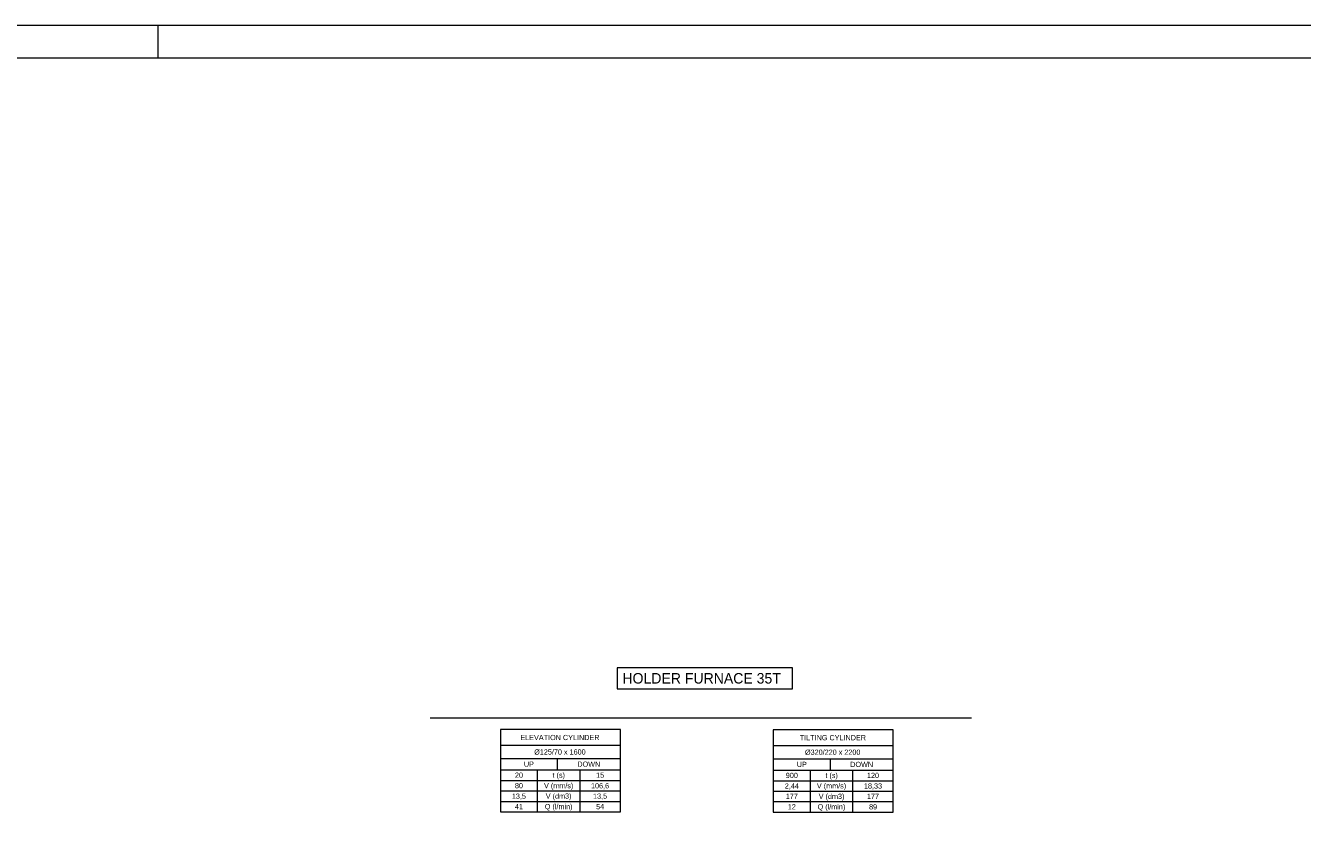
# Model space of a CAD drawing. Header units: millimetres. Extents: x 0 to 138, y 0 to 47.
# Tile 144 of 165: x 36 to 51, y 37 to 47. Entities that reach past the tile are written whole.
import ezdxf

# ---------------------------------------------------------------- set-up
doc = ezdxf.new("R2010")
doc.units = ezdxf.units.MM
doc.layers.add('PDF_Geomertry', color=7, linetype='Continuous')
doc.layers.add('PDF_Text', color=7, linetype='Continuous')
doc.styles.add('PDF Arial', font='txt')
doc.styles.add('PDF Arial Bold', font='txt')

msp = doc.modelspace()

# ---------------------------------------------------------------- linework, layer by layer
at = {"layer": 'PDF_Geomertry', "lineweight": 15}
for points in [[(0.001, 0.003), (66.219, 0.003), (66.219, 46.773), (0.001, 46.773), (0.001, 0.003)], [(1.97, 0.397), (65.825, 0.397), (65.825, 46.38), (1.97, 46.38), (1.97, 0.397)], [(42.994, 39.064), (42.994, 38.812), (45.099, 38.812), (45.099, 39.064), (42.994, 39.064)], [(41.592, 37.335), (43.031, 37.335), (43.031, 38.322), (41.592, 38.322), (41.592, 37.335)], [(44.867, 37.332), (46.306, 37.332), (46.306, 38.319), (44.867, 38.319), (44.867, 37.332)]]:
    msp.add_lwpolyline(points, close=True, dxfattribs=at)
for points in [[(37.48, 46.773), (37.48, 46.38)], [(40.749, 38.464), (47.247, 38.464)], [(41.592, 38.134), (43.031, 38.134)], [(44.867, 38.13), (46.306, 38.13)], [(41.592, 37.976), (43.031, 37.976)], [(41.592, 37.838), (42.277, 37.838), (42.277, 37.976)], [(44.867, 37.973), (46.306, 37.973)], [(44.867, 37.835), (45.552, 37.835), (45.552, 37.973)], [(41.592, 37.712), (42.038, 37.712), (42.038, 37.838)], [(41.592, 37.587), (42.038, 37.587), (42.038, 37.712), (42.547, 37.712), (42.547, 37.838)], [(41.592, 37.461), (42.038, 37.461), (42.038, 37.587), (42.547, 37.587), (42.547, 37.712), (43.031, 37.712)], [(42.277, 37.838), (43.031, 37.838)], [(44.867, 37.709), (45.313, 37.709), (45.313, 37.835)], [(44.867, 37.583), (45.313, 37.583), (45.313, 37.709), (45.822, 37.709), (45.822, 37.835)], [(44.867, 37.458), (45.313, 37.458), (45.313, 37.583), (45.822, 37.583), (45.822, 37.709), (46.306, 37.709)], [(45.552, 37.835), (46.306, 37.835)], [(42.038, 37.335), (42.038, 37.461), (42.547, 37.461), (42.547, 37.587), (43.031, 37.587)], [(45.313, 37.332), (45.313, 37.458), (45.822, 37.458), (45.822, 37.583), (46.306, 37.583)], [(42.547, 37.335), (42.547, 37.461), (43.031, 37.461)], [(45.822, 37.332), (45.822, 37.458), (46.306, 37.458)]]:
    msp.add_lwpolyline(points, dxfattribs=at)

# ---------------------------------------------------------------- texts
at = {"layer": 'PDF_Text', "attachment_point": 7}
for s, insert, char_height, style in [('HOLDER FURNACE 35T', (43.056, 38.873), 0.12606, 'PDF Arial'), ('ELEVATION CYLINDER', (41.831, 38.195), 0.06283, 'PDF Arial'), ('TILTING CYLINDER', (45.184, 38.193), 0.06283, 'PDF Arial'), ('Ø125/70 x 1600', (41.997, 38.02), 0.06283, 'PDF Arial Bold'), ('Ø320/220 x 2200', (45.247, 38.017), 0.06283, 'PDF Arial Bold'), ('UP', (41.873, 37.875), 0.0628, 'PDF Arial'), ('DOWN', (42.515, 37.875), 0.0628, 'PDF Arial'), ('UP', (45.149, 37.872), 0.0628, 'PDF Arial'), ('DOWN', (45.79, 37.872), 0.0628, 'PDF Arial'), ('20', (41.766, 37.743), 0.0628, 'PDF Arial'), ('t (s)', (42.217, 37.725), 0.0628, 'PDF Arial'), ('15', (42.74, 37.743), 0.0628, 'PDF Arial'), ('900', (45.017, 37.74), 0.0628, 'PDF Arial'), ('t (s)', (45.492, 37.722), 0.0628, 'PDF Arial'), ('120', (45.991, 37.74), 0.0628, 'PDF Arial'), ('13,5', (41.729, 37.48), 0.0628, 'PDF Arial'), ('80', (41.766, 37.617), 0.0628, 'PDF Arial'), ('V (mm/s)', (42.115, 37.599), 0.0628, 'PDF Arial'), ('V (dm3)', (42.136, 37.474), 0.0628, 'PDF Arial'), ('106,6', (42.679, 37.605), 0.0628, 'PDF Arial'), ('13,5', (42.703, 37.48), 0.0628, 'PDF Arial'), ('2,44', (45.005, 37.603), 0.0628, 'PDF Arial'), ('177', (45.017, 37.49), 0.0628, 'PDF Arial'), ('V (mm/s)', (45.39, 37.597), 0.0628, 'PDF Arial'), ('V (dm3)', (45.412, 37.471), 0.0628, 'PDF Arial'), ('18,33', (45.955, 37.603), 0.0628, 'PDF Arial'), ('177', (45.991, 37.49), 0.0628, 'PDF Arial'), ('41', (41.766, 37.367), 0.0628, 'PDF Arial'), ('Q (l/min)', (42.124, 37.348), 0.0628, 'PDF Arial'), ('54', (42.74, 37.365), 0.0628, 'PDF Arial'), ('12', (45.041, 37.364), 0.0628, 'PDF Arial'), ('Q (l/min)', (45.399, 37.345), 0.0628, 'PDF Arial'), ('89', (46.016, 37.363), 0.0628, 'PDF Arial')]:
    msp.add_mtext(s, dxfattribs=dict(at, insert=insert, char_height=char_height, style=style))

doc.saveas('drawing.dxf')
